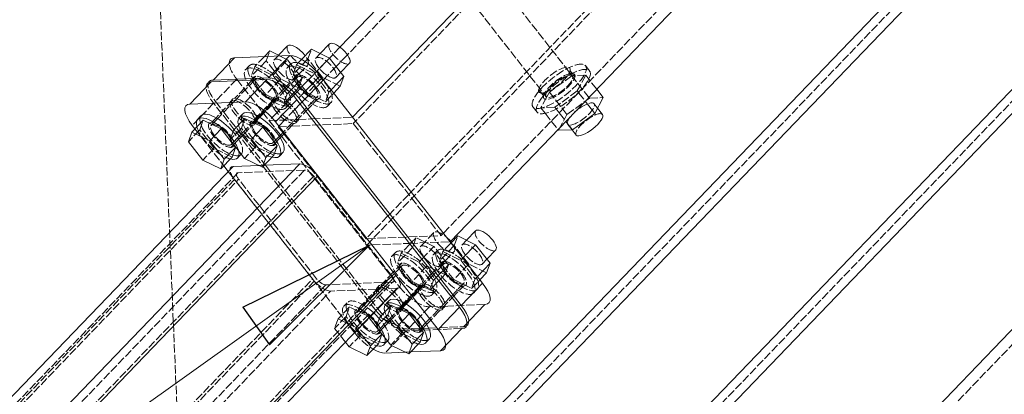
# Model space of a CAD drawing. Header units: millimetres. Extents: x -15129 to 9171, y -18789 to 5877.
# Tile 8 of 256: x -11301 to -10947, y -16489 to -16354. Entities that reach past the tile are written whole.
import ezdxf

# ---------------------------------------------------------------- set-up
doc = ezdxf.new("R2010")
doc.units = ezdxf.units.MM
doc.linetypes.add('ACAD_ISO02W100', pattern=[15, 12, -3])
for name, color, linetype in [('AS_Belki', 145, 'Continuous'), ('AS_Blachy', 30, 'Continuous'), ('AS_DIM_ON', 7, 'Continuous'), ('AS_Sciany betonowe', 252, 'Continuous'), ('AS_Sruby', 9, 'Continuous')]:
    doc.layers.add(name, color=color, linetype=linetype)

msp = doc.modelspace()

# ---------------------------------------------------------------- linework, layer by layer
at = {"layer": 'AS_Belki', "color": 84, "linetype": 'ACAD_ISO02W100', "lineweight": 13, "ltscale": 0.25}
for p, q in [((-11382.16, -16761.19), (-9433.08, -14733.53)), ((-9394.15, -14770.95), (-11343.23, -16798.61)), ((-10649.69, -15838.76), (-11181.23, -16391.73)), ((-11148.83, -16431.14), (-10618.14, -15879.06)), ((-11176.4, -16435.45), (-10644.86, -15882.48)), ((-10493.95, -16002.66), (-11029.35, -16559.64)), ((-11034.53, -16285.3), (-11160.45, -16416.29)), ((-11162.03, -16344.82), (-11183.37, -16367.02)), ((-11186.05, -16364.24), (-11189.82, -16368.17)), ((-11189.82, -16368.17), (-11193.42, -16371.91)), ((-11183.37, -16367.02), (-11187.43, -16371.24)), ((-11187.43, -16371.24), (-11190.54, -16374.48)), ((-11197.56, -16376.22), (-11194.9, -16373.46)), ((-11194.61, -16373.16), (-11194.9, -16373.46)), ((-11190.54, -16374.48), (-11192, -16376)), ((-11101.57, -16374.94), (-11103.32, -16372.7)), ((-11200.3, -16379.08), (-11201.45, -16380.26)), ((-11199.57, -16378.31), (-11200.3, -16379.08)), ((-11197.56, -16376.22), (-11199.57, -16378.31)), ((-11194.88, -16379), (-11196.9, -16381.09)), ((-11192.17, -16376.18), (-11194.88, -16379)), ((-11192, -16376), (-11192.17, -16376.18)), ((-11205.02, -16383.98), (-11203.84, -16382.75)), ((-11201.45, -16380.26), (-11203.84, -16382.75)), ((-11198.62, -16382.89), (-11200.31, -16384.65)), ((-11197.49, -16381.7), (-11198.62, -16382.89)), ((-11196.9, -16381.09), (-11197.49, -16381.7)), ((-11114.6, -16379.5), (-11112.85, -16381.74)), ((-11205.02, -16383.98), (-11207.51, -16386.58)), ((-11200.31, -16384.65), (-11202.28, -16386.69)), ((-11208.62, -16387.73), (-11211.46, -16390.68)), ((-11207.51, -16386.58), (-11208.62, -16387.73)), ((-11202.28, -16386.69), (-11205.8, -16390.35)), ((-11201.18, -16390.25), (-11196.09, -16390.04)), ((-11196.09, -16390.04), (-11181.48, -16389.43)), ((-11211.46, -16390.68), (-11205.71, -16390.44)), ((-11211.46, -16390.68), (-11207.42, -16395.83)), ((-11205.8, -16390.35), (-11208.21, -16392.85)), ((-11208.21, -16392.85), (-11204.41, -16392.7)), ((-11208.21, -16392.85), (-11206.57, -16394.94)), ((-11205.71, -16390.44), (-11202.09, -16390.29)), ((-11204.41, -16392.7), (-11203.49, -16392.66)), ((-11203.49, -16392.66), (-11181.23, -16391.73)), ((-11202.09, -16390.29), (-11201.32, -16390.26)), ((-11201.32, -16390.26), (-11201.18, -16390.25)), ((-11181.23, -16391.73), (-11149.68, -16432.03)), ((-11207.42, -16395.83), (-11207.03, -16396.34)), ((-11206.57, -16394.94), (-11206.17, -16395.45)), ((-11206.17, -16395.45), (-11176.66, -16433.15)), ((-11213.26, -16406.73), (-11215.13, -16406.81)), ((-11222.7, -16409.43), (-11361.02, -16553.33)), ((-11198.72, -16408.43), (-11337.04, -16552.33)), ((-11195.47, -16410.61), (-11331.47, -16552.1)), ((-11198.72, -16408.43), (-11222.7, -16409.43)), ((-11167.43, -16446.43), (-11195.47, -16410.61)), ((-11223.95, -16411.8), (-11359.95, -16553.28)), ((-11358.45, -16553.22), (-11222.45, -16411.74)), ((-11195.9, -16447.62), (-11223.95, -16411.8)), ((-11194.41, -16447.55), (-11222.45, -16411.74)), ((-11161.3, -16417.18), (-11168.77, -16424.94)), ((-11160.45, -16416.29), (-11161.3, -16417.18)), ((-11168.77, -16424.94), (-11176.45, -16432.93)), ((-11176.29, -16433.14), (-11149.68, -16432.03)), ((-11149.68, -16432.03), (-11148.83, -16431.14)), ((-11176.45, -16432.93), (-11176.66, -16433.15)), ((-11176.66, -16433.15), (-11176.29, -16433.14)), ((-11176.4, -16435.45), (-11174.54, -16435.37)), ((-11174.54, -16435.37), (-11161.04, -16434.81)), ((-11161.04, -16434.81), (-11146.43, -16434.2)), ((-11266.39, -16549.38), (-11167.43, -16446.43)), ((-11294.87, -16550.57), (-11195.9, -16447.62)), ((-11293.37, -16550.51), (-11194.41, -16447.55)), ((-11191.15, -16449.73), (-11287.8, -16550.27)), ((-11263.82, -16549.27), (-11167.17, -16448.73)), ((-11167.17, -16448.73), (-11191.15, -16449.73)), ((-11283.73, -16550.1), (-11189.4, -16451.97)), ((-11165.42, -16450.97), (-11189.4, -16451.97))]:
    msp.add_line(p, q, dxfattribs=at)
at = {"layer": 'AS_Belki', "color": 145, "linetype": 'Continuous', "lineweight": 13, "ltscale": 0.25}
for p, q in [((-11100.8, -16542.08), (-10346.5, -15757.37)), ((-11096.48, -16546.24), (-10346.5, -15766.03)), ((-11179.23, -16545.75), (-10447.1, -15784.1)), ((-11170.56, -16545.39), (-10442.78, -15788.26)), ((-10649.94, -15836.46), (-11181.48, -16389.43)), ((-11146.43, -16434.2), (-10614.89, -15881.23)), ((-10496.26, -15999.49), (-11032.51, -16557.36)), ((-11164.45, -16341.78), (-11186.05, -16364.24)), ((-11181.48, -16389.43), (-11179.73, -16391.67)), ((-11224.46, -16407.2), (-11365.09, -16553.5)), ((-11200.48, -16406.2), (-11341.11, -16552.5)), ((-11215.13, -16406.81), (-11224.46, -16407.2)), ((-11200.48, -16406.2), (-11213.26, -16406.73)), ((-11329.98, -16552.03), (-11193.97, -16410.55)), ((-11165.93, -16446.37), (-11193.97, -16410.55)), ((-11165.93, -16446.37), (-11264.89, -16549.32)), ((-11259.75, -16549.1), (-11165.42, -16450.97))]:
    msp.add_line(p, q, dxfattribs=at)
at = {"layer": 'AS_Belki', "color": 84, "linetype": 'ACAD_ISO02W100', "lineweight": 13, "ltscale": 0.25, "extrusion": (-0.584246, 0.746219, 0.319082)}
for centre in [(18842.34, 1929.12, -5729.8), (18842.34, 1930.02, -5732.49)]:
    msp.add_circle(centre, 7, dxfattribs=at)
at = {"layer": 'AS_Belki', "color": 84, "linetype": 'ACAD_ISO02W100', "lineweight": 13, "ltscale": 0.25, "extrusion": (0.639589, 0.665374, -0.384971)}
for centre, radius, start, end in [((-3283.68, -7548.48, -18096.7), 6, 290.2262, 20.2262), ((-3283.68, -7548.48, -18096.7), 3, 290.2262, 20.2262), ((-3328.72, -7550.94, -18102.6), 6, 200.2262, 290.2262), ((-3328.72, -7550.94, -18102.6), 3, 200.2262, 290.2262)]:
    msp.add_arc(centre, radius, start, end, dxfattribs=at)
at = {"layer": 'AS_Belki', "color": 145, "linetype": 'Continuous', "lineweight": 13, "ltscale": 0.25, "extrusion": (-0.639589, -0.665374, 0.384971)}
for centre, start, end in [((3300.28, -7541.81, 18080.7), 69.7738, 159.7738), ((3345.32, -7544.27, 18086.59), 339.7738, 69.7738)]:
    msp.add_arc(centre, 6, start, end, dxfattribs=at)
at = {"layer": 'AS_Belki', "color": 84, "linetype": 'ACAD_ISO02W100', "lineweight": 13, "ltscale": 0.25, "extrusion": (-0.639589, -0.665374, 0.384971)}
for centre, start, end in [((3300.28, -7541.81, 18080.7), 69.7738, 159.7738), ((3345.32, -7544.27, 18086.59), 339.7738, 69.7738)]:
    msp.add_arc(centre, 3, start, end, dxfattribs=at)
at = {"layer": 'AS_Blachy', "color": 145, "linetype": 'Continuous', "lineweight": 13, "ltscale": 0.25}
for p, q in [((-11223.99, -16368.08), (-11231.66, -16376.07)), ((-11204.01, -16367.25), (-11223.99, -16368.08)), ((-11211.68, -16375.24), (-11204.01, -16367.25)), ((-11212.32, -16375.9), (-11232.3, -16376.73)), ((-11211.68, -16375.24), (-11231.66, -16376.07)), ((-11220, -16383.89), (-11212.32, -16375.9)), ((-11193.17, -16374.5), (-11200.84, -16382.49)), ((-11134.74, -16449.13), (-11193.17, -16374.5)), ((-11232.3, -16376.73), (-11239.98, -16384.72)), ((-11149.83, -16447.64), (-11200.84, -16382.49)), ((-11225.72, -16384.12), (-11239.98, -16384.72)), ((-11220, -16383.89), (-11225.72, -16384.12)), ((-11201.48, -16383.15), (-11209.16, -16391.14)), ((-11143.06, -16457.78), (-11201.48, -16383.15)), ((-11239.13, -16392.39), (-11238.17, -16393.61)), ((-11150.73, -16465.76), (-11209.16, -16391.14)), ((-11227.79, -16406.87), (-11226.16, -16408.96)), ((-11142.42, -16457.11), (-11149.83, -16447.64)), ((-11134.74, -16449.13), (-11142.42, -16457.11)), ((-11141.57, -16464.78), (-11133.9, -16456.8)), ((-11143.06, -16457.78), (-11150.73, -16465.76)), ((-11149.89, -16473.43), (-11142.21, -16465.45)), ((-11141.7, -16464.79), (-11141.57, -16464.78)), ((-11169.87, -16474.27), (-11162.56, -16473.96)), ((-11160.68, -16473.88), (-11149.89, -16473.43))]:
    msp.add_line(p, q, dxfattribs=at)
at = {"layer": 'AS_Blachy', "color": 84, "linetype": 'ACAD_ISO02W100', "lineweight": 13, "ltscale": 0.25}
for p, q in [((-11223.14, -16375.75), (-11230.82, -16383.74)), ((-11223.14, -16375.75), (-11164.72, -16450.38)), ((-11216.23, -16374.7), (-11217.6, -16376.12)), ((-11201.25, -16374.07), (-11205.96, -16378.98)), ((-11217.6, -16376.12), (-11223.91, -16382.68)), ((-11205.96, -16378.98), (-11208.92, -16382.05)), ((-11209.56, -16382.72), (-11217.24, -16390.7)), ((-11231.46, -16384.4), (-11239.13, -16392.39)), ((-11173.03, -16459.03), (-11231.46, -16384.4)), ((-11230.82, -16383.74), (-11228.17, -16387.12)), ((-11224.55, -16383.35), (-11230.58, -16389.62)), ((-11214.81, -16389.47), (-11209.22, -16383.65)), ((-11198.28, -16387.24), (-11194.23, -16383.03)), ((-11230.58, -16389.62), (-11232.22, -16391.33)), ((-11228.17, -16387.12), (-11227.78, -16387.62)), ((-11227.78, -16387.62), (-11221.56, -16395.57)), ((-11216.34, -16391.05), (-11214.81, -16389.47)), ((-11201.91, -16391.01), (-11198.28, -16387.24)), ((-11238.17, -16393.61), (-11227.79, -16406.87)), ((-11220.76, -16395.66), (-11217.54, -16392.3)), ((-11216.9, -16391.64), (-11216.81, -16391.54)), ((-11216.81, -16391.54), (-11216.34, -16391.05)), ((-11207.48, -16396.8), (-11202.55, -16391.68)), ((-11222.46, -16397.43), (-11220.76, -16395.66)), ((-11221.56, -16395.57), (-11221.16, -16396.07)), ((-11221.16, -16396.07), (-11213.02, -16406.47)), ((-11209.32, -16398.72), (-11207.48, -16396.8)), ((-11225.21, -16400.29), (-11224.3, -16399.34)), ((-11224.24, -16399.28), (-11224.3, -16399.34)), ((-11224.24, -16399.28), (-11222.46, -16397.43)), ((-11210.22, -16399.66), (-11209.32, -16398.72)), ((-11213.02, -16406.47), (-11212.83, -16406.71)), ((-11212.83, -16406.71), (-11175.59, -16454.28)), ((-11226.16, -16408.96), (-11182.52, -16464.7)), ((-11163.65, -16441.86), (-11166.85, -16445.19)), ((-11148.66, -16441.23), (-11152.71, -16445.44)), ((-11166.85, -16445.19), (-11170.39, -16448.86)), ((-11152.71, -16445.44), (-11156.34, -16449.21)), ((-11170.39, -16448.86), (-11171.33, -16449.84)), ((-11156.98, -16449.88), (-11163.01, -16456.15)), ((-11145.7, -16454.4), (-11141.65, -16450.19)), ((-11171.97, -16450.51), (-11178, -16456.78)), ((-11172.39, -16458.36), (-11164.72, -16450.38)), ((-11162.23, -16456.63), (-11156.64, -16450.81)), ((-11178, -16456.78), (-11179.64, -16458.49)), ((-11175.59, -16454.28), (-11175.2, -16454.78)), ((-11175.2, -16454.78), (-11172.45, -16458.28)), ((-11163.01, -16456.15), (-11164.65, -16457.86)), ((-11163.75, -16458.21), (-11162.23, -16456.63)), ((-11149.33, -16458.17), (-11145.7, -16454.4)), ((-11133.9, -16456.8), (-11147.28, -16457.36)), ((-11180.71, -16467.01), (-11173.03, -16459.03)), ((-11172.45, -16458.28), (-11172.39, -16458.36)), ((-11168.18, -16462.82), (-11164.95, -16459.46)), ((-11164.31, -16458.8), (-11164.23, -16458.7)), ((-11164.23, -16458.7), (-11163.75, -16458.21)), ((-11153.88, -16457.63), (-11161.55, -16465.62)), ((-11154.9, -16463.96), (-11149.97, -16458.84)), ((-11147.28, -16457.36), (-11153.88, -16457.63)), ((-11169.88, -16464.59), (-11168.18, -16462.82)), ((-11156.73, -16465.88), (-11154.9, -16463.96)), ((-11182.52, -16464.7), (-11180.77, -16466.93)), ((-11180.77, -16466.93), (-11180.71, -16467.01)), ((-11172.63, -16467.45), (-11171.72, -16466.5)), ((-11171.72, -16466.5), (-11171.66, -16466.44)), ((-11171.66, -16466.44), (-11169.88, -16464.59)), ((-11162.19, -16466.28), (-11169.87, -16474.27)), ((-11142.21, -16465.45), (-11162.19, -16466.28)), ((-11161.55, -16465.62), (-11159.93, -16465.55)), ((-11159.93, -16465.55), (-11157.19, -16465.43)), ((-11157.64, -16466.82), (-11156.73, -16465.88)), ((-11157.19, -16465.43), (-11157.08, -16465.43)), ((-11157.08, -16465.43), (-11156.56, -16465.41)), ((-11156.56, -16465.41), (-11156.27, -16465.39)), ((-11156.27, -16465.39), (-11154.17, -16465.31)), ((-11154.17, -16465.31), (-11141.7, -16464.79)), ((-11162.56, -16473.96), (-11160.68, -16473.88))]:
    msp.add_line(p, q, dxfattribs=at)
at = {"layer": 'AS_Blachy', "color": 84, "linetype": 'ACAD_ISO02W100', "lineweight": 13, "ltscale": 0.25, "extrusion": (-0.639589, -0.665374, 0.384971)}
for centre in [(3267.09, -7537.27, 18069.82), (3277.46, -7533.1, 18059.81), (3267.09, -7541.89, 18080.89), (3267.09, -7541.53, 18080.04), (3277.46, -7537.72, 18070.89), (3277.46, -7537.36, 18070.04), (3267.09, -7546.15, 18091.11), (3277.46, -7541.98, 18081.11), (3351.54, -7541.88, 18080.87), (3361.91, -7537.71, 18070.87), (3351.54, -7546.5, 18091.94), (3351.54, -7546.15, 18091.09), (3361.91, -7542.33, 18081.94), (3361.91, -7541.97, 18081.09), (3361.91, -7546.59, 18092.16), (3351.54, -7550.77, 18102.17)]:
    msp.add_circle(centre, 6, dxfattribs=at)
for centre, start, end in [((3260.67, -7537.71, 18070.87), 159.7738, 249.7738), ((3260.67, -7542.33, 18081.94), 159.7738, 249.7738), ((3260.67, -7541.97, 18081.09), 172.0821, 249.7738), ((3354.5, -7542.83, 18083.15), 249.7738, 339.7738), ((3354.5, -7547.45, 18094.23), 249.7738, 339.7738), ((3354.5, -7547.1, 18093.37), 249.7738, 339.7738), ((3354.5, -7551.72, 18104.45), 249.7738, 304.5727)]:
    msp.add_arc(centre, 10, start, end, dxfattribs=at)
at = {"layer": 'AS_Blachy', "color": 145, "linetype": 'Continuous', "lineweight": 13, "ltscale": 0.25, "extrusion": (-0.639589, -0.665374, 0.384971)}
for centre, start, end in [((3274.5, -7532.15, 18057.53), 69.7738, 159.7738), ((3274.5, -7536.77, 18068.61), 69.7738, 159.7738), ((3274.5, -7536.41, 18067.75), 69.7738, 159.7738), ((3260.67, -7541.97, 18081.09), 159.7738, 172.0821), ((3260.67, -7546.59, 18092.16), 159.7738, 249.7738), ((3274.5, -7541.03, 18078.83), 69.7738, 159.7738), ((3368.33, -7537.27, 18069.82), 339.7738, 69.7738), ((3368.33, -7541.89, 18080.89), 339.7738, 69.7738), ((3368.33, -7546.15, 18091.11), 339.7738, 69.7738), ((3354.5, -7551.72, 18104.45), 304.5727, 339.7738)]:
    msp.add_arc(centre, 10, start, end, dxfattribs=at)
at = {"layer": 'AS_Blachy', "color": 145, "linetype": 'Continuous', "lineweight": 13, "ltscale": 0.25, "extrusion": (0.639589, 0.665374, -0.384971)}
msp.add_arc((-3368.33, -7541.54, -18080.04), 10, 110.2262, 200.2262, dxfattribs=at)
at = {"layer": 'AS_DIM_ON', "color": 7, "lineweight": 13}
msp.add_line((-11175.47, -16435.41), (-11978.74, -17009.4), dxfattribs=at)
at = {"layer": 'AS_DIM_ON', "color": 0, "linetype": 'ByBlock', "lineweight": -2}
for p, q in [((-11220.99, -16457.7, 39014.41), (-11175.47, -16435.41, 39014.41)), ((-11175.47, -16435.41, 39014.41), (-11211.31, -16471.26, 39014.41)), ((-11220.99, -16457.7, 39014.41), (-11211.31, -16471.26, 39014.41))]:
    msp.add_line(p, q, dxfattribs=at)
at = {"layer": 'AS_Sciany betonowe', "color": 145, "linetype": 'ACAD_ISO02W100', "lineweight": 13, "ltscale": 0.25}
msp.add_line((-11238.12, -16650.19), (-11445.46, -11678.85), dxfattribs=at)
at = {"layer": 'AS_Sruby', "color": 84, "linetype": 'ACAD_ISO02W100', "lineweight": 13, "ltscale": 0.25}
for p, q in [((-11103.63, -16373.18), (-11134.34, -16333.95)), ((-11143.15, -16342.16), (-11113.05, -16380.61)), ((-11197.53, -16368.47), (-11196.28, -16365)), ((-11213.2, -16367.63), (-11216, -16370.55)), ((-11212.52, -16369.1), (-11211.27, -16365.62)), ((-11209.91, -16374.07), (-11204.83, -16368.78)), ((-11208.37, -16367.43), (-11209.73, -16368.85)), ((-11208.12, -16367.17), (-11208.37, -16367.43)), ((-11204.83, -16368.78), (-11207.64, -16367.4)), ((-11203.64, -16370.3), (-11204.83, -16368.78)), ((-11197.53, -16368.47), (-11202.9, -16374.06)), ((-11199.96, -16368.82), (-11201.01, -16369.92)), ((-11192.34, -16375.1), (-11197.53, -16368.47)), ((-11193.13, -16366.54), (-11194.74, -16368.22)), ((-11218.76, -16371.03), (-11220.04, -16372.36)), ((-11212.52, -16369.1), (-11217.89, -16374.69)), ((-11216.64, -16371.21), (-11217.89, -16374.69)), ((-11216, -16370.55), (-11216.64, -16371.21)), ((-11216.64, -16371.21), (-11210.2, -16374.37)), ((-11207.32, -16375.73), (-11212.52, -16369.1)), ((-11203.77, -16370.4), (-11205.05, -16371.73)), ((-11202.2, -16372.13), (-11203.64, -16370.3)), ((-11201.65, -16370.59), (-11202.9, -16374.06)), ((-11199.99, -16374.96), (-11202.2, -16372.13)), ((-11201.01, -16369.92), (-11201.65, -16370.59)), ((-11201.65, -16370.59), (-11195.21, -16373.74)), ((-11200.78, -16373.95), (-11198.1, -16371.17)), ((-11198.1, -16371.17), (-11197.56, -16370.6)), ((-11096.36, -16372.73), (-11097.82, -16370.87)), ((-11217.89, -16374.69), (-11217.14, -16375.64)), ((-11217.14, -16375.64), (-11217.06, -16375.75)), ((-11217.06, -16375.75), (-11216.79, -16376.09)), ((-11216.38, -16375.77), (-11216.69, -16376.08)), ((-11207.32, -16375.73), (-11212.7, -16381.32)), ((-11210.2, -16374.37), (-11209.91, -16374.07)), ((-11210.2, -16374.37), (-11207.55, -16377.76)), ((-11200.88, -16378.88), (-11207.32, -16375.73)), ((-11201.39, -16375.14), (-11205.5, -16379.41)), ((-11202.9, -16374.06), (-11202.15, -16375.02)), ((-11202.42, -16375.66), (-11202.3, -16375.54)), ((-11202.3, -16375.54), (-11202, -16375.22)), ((-11202.15, -16375.02), (-11202.07, -16375.12)), ((-11202.07, -16375.12), (-11201.76, -16375.52)), ((-11202, -16375.22), (-11200.78, -16373.95)), ((-11201.76, -16375.52), (-11197.71, -16380.69)), ((-11199.64, -16375.41), (-11200.85, -16376.68)), ((-11200.33, -16377.34), (-11199.64, -16375.41)), ((-11199.64, -16375.41), (-11199.99, -16374.96)), ((-11192.34, -16375.1), (-11197.71, -16380.69)), ((-11195.21, -16373.74), (-11194.92, -16373.44)), ((-11195.21, -16373.74), (-11190.02, -16380.37)), ((-11194.92, -16373.44), (-11194.63, -16373.14)), ((-11185.9, -16378.26), (-11192.34, -16375.1)), ((-11187.43, -16375.04), (-11185.79, -16373.33)), ((-11102.7, -16374.54), (-11110.75, -16380.41)), ((-11102.52, -16374.6), (-11103.63, -16373.18)), ((-11102.57, -16374.53), (-11102.7, -16374.54)), ((-11096.39, -16382.6), (-11102.7, -16374.54)), ((-11101.97, -16374.51), (-11102.57, -16374.53)), ((-11101.91, -16374.5), (-11101.97, -16374.51)), ((-11097.7, -16374.33), (-11101.91, -16374.5)), ((-11097.7, -16374.33), (-11100.75, -16380)), ((-11096.6, -16375.73), (-11097.7, -16374.33)), ((-11096.14, -16376.33), (-11096.6, -16375.73)), ((-11216.69, -16376.08), (-11223.27, -16382.93)), ((-11216.79, -16376.09), (-11216.75, -16376.15)), ((-11216.75, -16376.15), (-11212.7, -16381.32)), ((-11205.5, -16379.41), (-11215.04, -16389.33)), ((-11207.55, -16377.76), (-11206.31, -16379.34)), ((-11206.31, -16379.34), (-11205.91, -16379.84)), ((-11202.79, -16378.69), (-11204.44, -16380.4)), ((-11201.43, -16377.28), (-11202.79, -16378.69)), ((-11201.81, -16379.85), (-11200.88, -16378.88)), ((-11200.85, -16376.68), (-11201.43, -16377.28)), ((-11200.88, -16378.88), (-11200.78, -16378.59)), ((-11200.78, -16378.59), (-11200.33, -16377.34)), ((-11093.74, -16379.39), (-11096.14, -16376.33)), ((-11223.27, -16382.93), (-11230.02, -16389.96)), ((-11212.7, -16381.32), (-11209.65, -16382.81)), ((-11210.62, -16384.19), (-11209.07, -16382.58)), ((-11209.65, -16382.81), (-11209.64, -16382.82)), ((-11209.64, -16382.82), (-11209.41, -16382.93)), ((-11209.41, -16382.93), (-11209.05, -16383.1)), ((-11207.82, -16396.25), (-11194.09, -16381.96)), ((-11205.91, -16379.84), (-11205.01, -16381)), ((-11205.01, -16381), (-11205.82, -16383.26)), ((-11205.42, -16383.61), (-11203.98, -16382.11)), ((-11204.58, -16380.55), (-11205.01, -16381)), ((-11204.44, -16380.4), (-11204.58, -16380.55)), ((-11203.98, -16382.11), (-11203.33, -16381.43)), ((-11203.33, -16381.43), (-11201.81, -16379.85)), ((-11197.71, -16380.69), (-11191.27, -16383.85)), ((-11190.02, -16380.37), (-11191.27, -16383.85)), ((-11191.27, -16383.85), (-11188.99, -16381.48)), ((-11189.59, -16379.92), (-11190.02, -16380.37)), ((-11189.22, -16379.54), (-11189.59, -16379.92)), ((-11188.99, -16381.48), (-11188.28, -16380.74)), ((-11111.68, -16382.14), (-11113.8, -16386.08)), ((-11113.05, -16380.61), (-11111.9, -16382.08)), ((-11110.75, -16380.41), (-11111.68, -16382.14)), ((-11104.44, -16388.47), (-11110.75, -16380.41)), ((-11100.75, -16380), (-11108.79, -16385.87)), ((-11104.44, -16388.47), (-11096.39, -16382.6)), ((-11100.75, -16380), (-11100.34, -16380.52)), ((-11100.34, -16380.52), (-11100.26, -16380.62)), ((-11100.26, -16380.62), (-11097.86, -16383.68)), ((-11096.39, -16382.6), (-11091.39, -16382.39)), ((-11215.37, -16389.13), (-11210.62, -16384.19)), ((-11209.05, -16383.1), (-11206.26, -16384.47)), ((-11205.82, -16383.26), (-11206.26, -16384.47)), ((-11206.26, -16384.47), (-11205.42, -16383.61)), ((-11205.42, -16385.99), (-11204.21, -16384.73)), ((-11204.21, -16384.73), (-11204.14, -16384.66)), ((-11190.43, -16385.36), (-11189.15, -16384.03)), ((-11116.59, -16385.81), (-11115.13, -16387.68)), ((-11108.79, -16385.87), (-11113.8, -16386.08)), ((-11113.8, -16386.08), (-11112.28, -16388.01)), ((-11108.79, -16385.87), (-11108.34, -16386.45)), ((-11108.34, -16386.45), (-11107.23, -16387.87)), ((-11093.44, -16386.2), (-11094.75, -16384.53)), ((-11230.02, -16389.96), (-11231.58, -16391.58)), ((-11221.45, -16393.36), (-11220.2, -16389.88)), ((-11216.98, -16390.8), (-11216.02, -16389.81)), ((-11215.04, -16389.33), (-11216.59, -16390.95)), ((-11216.02, -16389.81), (-11215.37, -16389.13)), ((-11112.28, -16388.01), (-11110.08, -16390.83)), ((-11107.49, -16394.14), (-11104.44, -16388.47)), ((-11107.23, -16387.87), (-11104.83, -16390.93)), ((-11236.44, -16393.98), (-11235.19, -16390.51)), ((-11232.04, -16392.05), (-11232.37, -16392.4)), ((-11231.58, -16391.58), (-11232.04, -16392.05)), ((-11221.45, -16393.36), (-11225.54, -16397.62)), ((-11216.26, -16399.99), (-11221.45, -16393.36)), ((-11221.13, -16395.12), (-11217.41, -16391.25)), ((-11217.41, -16391.25), (-11216.98, -16390.8)), ((-11217.05, -16391.43), (-11217.38, -16391.78)), ((-11216.59, -16390.95), (-11217.05, -16391.43)), ((-11110.08, -16390.83), (-11107.68, -16393.89)), ((-11104.13, -16392), (-11102.62, -16393.94)), ((-11236.44, -16393.98), (-11240.53, -16398.24)), ((-11231.24, -16400.61), (-11236.44, -16393.98)), ((-11224.33, -16398.46), (-11222.81, -16396.87)), ((-11222.81, -16396.87), (-11221.13, -16395.12)), ((-11209.35, -16397.83), (-11207.82, -16396.25)), ((-11231.24, -16400.61), (-11235.34, -16404.87)), ((-11224.81, -16403.77), (-11231.24, -16400.61)), ((-11225.06, -16399.22), (-11224.7, -16398.84)), ((-11224.7, -16398.84), (-11224.64, -16398.77)), ((-11224.64, -16398.77), (-11224.33, -16398.46)), ((-11216.26, -16399.99), (-11220.35, -16404.25)), ((-11209.82, -16403.14), (-11216.26, -16399.99)), ((-11210.07, -16398.59), (-11209.71, -16398.21)), ((-11209.35, -16397.83), (-11209.71, -16398.21)), ((-11221.53, -16402.75), (-11221.41, -16402.62)), ((-11152.29, -16430.95), (-11155.53, -16434.33)), ((-11144.95, -16435.63), (-11143.7, -16432.16)), ((-11160.86, -16435.04), (-11163.42, -16437.71)), ((-11160.62, -16434.79), (-11160.86, -16435.04)), ((-11158.68, -16432.78), (-11160.62, -16434.79)), ((-11159.93, -16436.26), (-11158.68, -16432.78)), ((-11152.24, -16435.94), (-11158.68, -16432.78)), ((-11155.79, -16434.59), (-11157.15, -16436.01)), ((-11156.6, -16440.47), (-11152.24, -16435.94)), ((-11155.53, -16434.33), (-11155.79, -16434.59)), ((-11149.62, -16439.29), (-11152.24, -16435.94)), ((-11144.95, -16435.63), (-11150.32, -16441.22)), ((-11146.08, -16434.64), (-11148.43, -16437.08)), ((-11139.75, -16442.26), (-11144.95, -16435.63)), ((-11140.55, -16433.7), (-11142.16, -16435.38)), ((-11166.18, -16438.19), (-11167.45, -16439.52)), ((-11159.93, -16436.26), (-11165.31, -16441.85)), ((-11164.06, -16438.37), (-11165.31, -16441.85)), ((-11163.42, -16437.71), (-11164.06, -16438.37)), ((-11164.06, -16438.37), (-11157.62, -16441.53)), ((-11154.74, -16442.89), (-11159.93, -16436.26)), ((-11151.19, -16437.56), (-11152.47, -16438.89)), ((-11149.07, -16437.75), (-11150.32, -16441.22)), ((-11147.41, -16442.12), (-11149.62, -16439.29)), ((-11148.43, -16437.08), (-11149.07, -16437.75)), ((-11149.07, -16437.75), (-11142.63, -16440.9)), ((-11148.2, -16441.11), (-11145.52, -16438.33)), ((-11145.52, -16438.33), (-11144.98, -16437.76)), ((-11163.8, -16442.93), (-11166.46, -16445.69)), ((-11165.31, -16441.85), (-11164.56, -16442.8)), ((-11164.56, -16442.8), (-11164.47, -16442.91)), ((-11164.47, -16442.91), (-11160.11, -16448.48)), ((-11154.74, -16442.89), (-11160.11, -16448.48)), ((-11157.62, -16441.53), (-11157.33, -16441.23)), ((-11157.62, -16441.53), (-11153.73, -16446.5)), ((-11157.33, -16441.23), (-11156.6, -16440.47)), ((-11148.3, -16446.04), (-11154.74, -16442.89)), ((-11148.81, -16442.3), (-11152.32, -16445.95)), ((-11150.32, -16441.22), (-11149.57, -16442.18)), ((-11149.84, -16442.82), (-11149.72, -16442.7)), ((-11149.72, -16442.7), (-11149.41, -16442.38)), ((-11149.57, -16442.18), (-11149.49, -16442.28)), ((-11149.49, -16442.28), (-11149.18, -16442.68)), ((-11149.41, -16442.38), (-11148.2, -16441.11)), ((-11149.18, -16442.68), (-11145.13, -16447.85)), ((-11147.05, -16442.57), (-11148.27, -16443.84)), ((-11147.75, -16444.5), (-11147.05, -16442.57)), ((-11147.05, -16442.57), (-11147.41, -16442.12)), ((-11139.75, -16442.26), (-11145.13, -16447.85)), ((-11142.63, -16440.9), (-11142.34, -16440.6)), ((-11142.63, -16440.9), (-11137.44, -16447.53)), ((-11142.34, -16440.6), (-11141.83, -16440.07)), ((-11133.32, -16445.42), (-11139.75, -16442.26)), ((-11134.85, -16442.2), (-11133.21, -16440.49)), ((-11166.46, -16445.69), (-11169.47, -16448.83)), ((-11152.32, -16445.95), (-11155.7, -16449.46)), ((-11153.73, -16446.5), (-11153.33, -16447)), ((-11150.2, -16445.85), (-11151.41, -16447.1)), ((-11148.85, -16444.44), (-11150.2, -16445.85)), ((-11149.23, -16447.01), (-11148.3, -16446.04)), ((-11148.27, -16443.84), (-11148.85, -16444.44)), ((-11148.3, -16446.04), (-11148.2, -16445.75)), ((-11148.2, -16445.75), (-11147.75, -16444.5)), ((-11136.64, -16446.7), (-11137.01, -16447.08)), ((-11170.69, -16450.09), (-11177.44, -16457.12)), ((-11169.47, -16448.83), (-11170.69, -16450.09)), ((-11155.7, -16449.46), (-11162.45, -16456.49)), ((-11160.11, -16448.48), (-11157.07, -16449.97)), ((-11158.04, -16451.35), (-11156.49, -16449.74)), ((-11157.07, -16449.97), (-11157.05, -16449.98)), ((-11157.05, -16449.98), (-11156.83, -16450.09)), ((-11156.83, -16450.09), (-11156.47, -16450.26)), ((-11152.43, -16448.16), (-11153.68, -16451.63)), ((-11153.33, -16447), (-11152.43, -16448.16)), ((-11152.84, -16450.77), (-11151.4, -16449.27)), ((-11152, -16447.71), (-11152.43, -16448.16)), ((-11151.41, -16447.1), (-11152, -16447.71)), ((-11151.4, -16449.27), (-11150.47, -16448.3)), ((-11150.47, -16448.3), (-11149.23, -16447.01)), ((-11146.1, -16453.89), (-11141.5, -16449.12)), ((-11145.13, -16447.85), (-11138.69, -16451.01)), ((-11137.44, -16447.53), (-11138.69, -16451.01)), ((-11138.69, -16451.01), (-11136.41, -16448.64)), ((-11137.01, -16447.08), (-11137.44, -16447.53)), ((-11136.41, -16448.64), (-11135.7, -16447.9)), ((-11162.79, -16456.29), (-11158.04, -16451.35)), ((-11156.47, -16450.26), (-11153.68, -16451.63)), ((-11153.68, -16451.63), (-11152.84, -16450.77)), ((-11152.84, -16453.15), (-11151.63, -16451.89)), ((-11151.63, -16451.89), (-11151.56, -16451.82)), ((-11137.85, -16452.52), (-11136.57, -16451.19)), ((-11183.44, -16456.15), (-11184.72, -16457.48)), ((-11177.44, -16457.12), (-11179, -16458.74)), ((-11168.87, -16460.52), (-11167.62, -16457.04)), ((-11164.4, -16457.96), (-11163.44, -16456.97)), ((-11162.45, -16456.49), (-11164.01, -16458.11)), ((-11163.44, -16456.97), (-11162.79, -16456.29)), ((-11155.24, -16463.41), (-11148.45, -16456.34)), ((-11148.45, -16456.34), (-11146.1, -16453.89)), ((-11182.61, -16457.67), (-11186.7, -16461.93)), ((-11183.85, -16461.14), (-11182.61, -16457.67)), ((-11176.17, -16460.82), (-11182.61, -16457.67)), ((-11180.26, -16465.08), (-11176.17, -16460.82)), ((-11179.45, -16459.21), (-11179.79, -16459.56)), ((-11179, -16458.74), (-11179.45, -16459.21)), ((-11175.59, -16461.55), (-11176.17, -16460.82)), ((-11168.87, -16460.52), (-11172.96, -16464.78)), ((-11163.68, -16467.15), (-11168.87, -16460.52)), ((-11168.55, -16462.28), (-11164.83, -16458.41)), ((-11164.83, -16458.41), (-11164.4, -16457.96)), ((-11164.47, -16458.59), (-11164.8, -16458.94)), ((-11164.01, -16458.11), (-11164.47, -16458.59)), ((-11183.85, -16461.14), (-11187.95, -16465.4)), ((-11186.7, -16461.93), (-11187.95, -16465.4)), ((-11186.7, -16461.93), (-11182.05, -16464.2)), ((-11178.66, -16467.77), (-11183.85, -16461.14)), ((-11182.05, -16464.2), (-11180.26, -16465.08)), ((-11171.75, -16465.62), (-11170.23, -16464.03)), ((-11170.23, -16464.03), (-11168.55, -16462.28)), ((-11156.76, -16464.99), (-11155.24, -16463.41)), ((-11187.95, -16465.4), (-11185.82, -16468.12)), ((-11178.66, -16467.77), (-11182.76, -16472.03)), ((-11180.26, -16465.08), (-11179.69, -16465.81)), ((-11172.22, -16470.93), (-11178.66, -16467.77)), ((-11172.48, -16466.37), (-11172.12, -16466)), ((-11172.12, -16466), (-11172.05, -16465.93)), ((-11172.05, -16465.93), (-11171.75, -16465.62)), ((-11163.68, -16467.15), (-11167.77, -16471.41)), ((-11157.24, -16470.3), (-11163.68, -16467.15)), ((-11157.49, -16465.75), (-11157.13, -16465.37)), ((-11157.13, -16465.37), (-11156.76, -16464.99)), ((-11185.82, -16468.12), (-11184.06, -16470.36)), ((-11168.94, -16469.91), (-11168.83, -16469.78))]:
    msp.add_line(p, q, dxfattribs=at)
at = {"layer": 'AS_Sruby', "color": 145, "linetype": 'Continuous', "lineweight": 13, "ltscale": 0.25}
for p, q in [((-11204.87, -16363.79), (-11208.12, -16367.17)), ((-11196.28, -16365), (-11199.96, -16368.82)), ((-11189.84, -16368.15), (-11196.28, -16365)), ((-11189.88, -16363.16), (-11193.13, -16366.54)), ((-11211.27, -16365.62), (-11213.2, -16367.63)), ((-11207.64, -16367.4), (-11211.27, -16365.62)), ((-11194.63, -16373.14), (-11189.84, -16368.15)), ((-11184.65, -16374.78), (-11189.84, -16368.15)), ((-11185.79, -16373.33), (-11182.57, -16369.98)), ((-11184.65, -16374.78), (-11189.22, -16379.54)), ((-11185.9, -16378.26), (-11184.65, -16374.78)), ((-11188.28, -16380.74), (-11185.9, -16378.26)), ((-11091.39, -16382.39), (-11093.74, -16379.39)), ((-11094.44, -16388.06), (-11091.39, -16382.39)), ((-11097.86, -16383.68), (-11094.44, -16388.06)), ((-11091.71, -16388.41), (-11093.44, -16386.2)), ((-11236.03, -16388.99), (-11237.31, -16390.32)), ((-11220.2, -16389.88), (-11224.29, -16394.14)), ((-11221.04, -16388.37), (-11222.32, -16389.7)), ((-11213.76, -16393.04), (-11220.2, -16389.88)), ((-11102.48, -16393.93), (-11094.44, -16388.06)), ((-11235.19, -16390.51), (-11239.28, -16394.77)), ((-11228.75, -16393.66), (-11235.19, -16390.51)), ((-11217.85, -16397.3), (-11213.76, -16393.04)), ((-11208.57, -16399.67), (-11213.76, -16393.04)), ((-11104.83, -16390.93), (-11102.48, -16393.93)), ((-11239.28, -16394.77), (-11240.53, -16398.24)), ((-11239.28, -16394.77), (-11232.84, -16397.92)), ((-11232.84, -16397.92), (-11228.75, -16393.66)), ((-11223.56, -16400.29), (-11228.75, -16393.66)), ((-11224.29, -16394.14), (-11225.54, -16397.62)), ((-11224.29, -16394.14), (-11217.85, -16397.3)), ((-11107.68, -16393.89), (-11107.49, -16394.14)), ((-11107.49, -16394.14), (-11102.48, -16393.93)), ((-11102.62, -16393.94), (-11101.09, -16395.88)), ((-11240.53, -16398.24), (-11235.34, -16404.87)), ((-11232.84, -16397.92), (-11227.65, -16404.55)), ((-11223.56, -16400.29), (-11227.65, -16404.55)), ((-11225.54, -16397.62), (-11220.35, -16404.25)), ((-11224.81, -16403.77), (-11223.56, -16400.29)), ((-11217.85, -16397.3), (-11212.66, -16403.93)), ((-11208.57, -16399.67), (-11212.66, -16403.93)), ((-11209.82, -16403.14), (-11208.57, -16399.67)), ((-11228.9, -16408.03), (-11224.81, -16403.77)), ((-11222.69, -16403.95), (-11221.53, -16402.75)), ((-11220.35, -16404.25), (-11213.91, -16407.4)), ((-11213.91, -16407.4), (-11209.82, -16403.14)), ((-11212.66, -16403.93), (-11213.91, -16407.4)), ((-11207.7, -16403.33), (-11206.42, -16402)), ((-11235.34, -16404.87), (-11228.9, -16408.03)), ((-11227.65, -16404.55), (-11228.9, -16408.03)), ((-11143.7, -16432.16), (-11146.08, -16434.64)), ((-11137.26, -16435.31), (-11143.7, -16432.16)), ((-11137.3, -16430.32), (-11140.55, -16433.7)), ((-11141.83, -16440.07), (-11137.26, -16435.31)), ((-11132.07, -16441.94), (-11137.26, -16435.31)), ((-11133.21, -16440.49), (-11129.99, -16437.14)), ((-11132.07, -16441.94), (-11136.64, -16446.7)), ((-11133.32, -16445.42), (-11132.07, -16441.94)), ((-11135.7, -16447.9), (-11133.32, -16445.42)), ((-11167.62, -16457.04), (-11171.71, -16461.3)), ((-11168.46, -16455.53), (-11169.74, -16456.86)), ((-11161.18, -16460.2), (-11167.62, -16457.04)), ((-11165.27, -16464.46), (-11161.18, -16460.2)), ((-11155.99, -16466.83), (-11161.18, -16460.2)), ((-11170.97, -16467.45), (-11175.59, -16461.55)), ((-11171.71, -16461.3), (-11172.96, -16464.78)), ((-11171.71, -16461.3), (-11165.27, -16464.46)), ((-11179.69, -16465.81), (-11175.07, -16471.71)), ((-11170.97, -16467.45), (-11175.07, -16471.71)), ((-11172.96, -16464.78), (-11167.77, -16471.41)), ((-11172.22, -16470.93), (-11170.97, -16467.45)), ((-11165.27, -16464.46), (-11160.08, -16471.09)), ((-11155.99, -16466.83), (-11160.08, -16471.09)), ((-11157.24, -16470.3), (-11155.99, -16466.83)), ((-11184.06, -16470.36), (-11182.76, -16472.03)), ((-11176.32, -16475.19), (-11172.22, -16470.93)), ((-11170.1, -16471.11), (-11168.94, -16469.91)), ((-11167.77, -16471.41), (-11161.33, -16474.56)), ((-11161.33, -16474.56), (-11157.24, -16470.3)), ((-11160.08, -16471.09), (-11161.33, -16474.56)), ((-11155.12, -16470.49), (-11153.84, -16469.16)), ((-11182.76, -16472.03), (-11176.32, -16475.19)), ((-11175.07, -16471.71), (-11176.32, -16475.19))]:
    msp.add_line(p, q, dxfattribs=at)
at = {"layer": 'AS_Sruby', "color": 84, "linetype": 'ACAD_ISO02W100', "lineweight": 13, "ltscale": 0.25, "extrusion": (-0.639589, -0.665374, 0.384971)}
for centre, radius in [((3267.09, -7533.58, 18060.96), 5), ((3277.46, -7532.39, 18058.11), 10), ((3277.46, -7529.4, 18050.96), 5), ((3267.09, -7537.27, 18069.82), 10), ((3267.09, -7536.56, 18068.11), 10), ((3277.46, -7533.1, 18059.81), 10), ((3267.09, -7537.27, 18069.82), 5), ((3277.46, -7533.1, 18059.81), 5), ((3267.09, -7546.15, 18091.11), 5), ((3277.46, -7541.98, 18081.11), 5), ((3351.54, -7538.19, 18072.01), 5), ((3361.91, -7537, 18069.17), 10), ((3361.91, -7534.02, 18062.01), 5), ((3351.54, -7541.88, 18080.87), 10), ((3351.54, -7541.17, 18079.17), 10), ((3361.91, -7537.71, 18070.87), 10), ((3351.54, -7541.88, 18080.87), 5), ((3361.91, -7537.71, 18070.87), 5), ((3351.54, -7550.77, 18102.17), 5), ((3361.91, -7546.59, 18092.16), 5)]:
    msp.add_circle(centre, radius, dxfattribs=at)
at = {"layer": 'AS_Sruby', "color": 84, "linetype": 'ACAD_ISO02W100', "lineweight": 13, "ltscale": 0.25, "extrusion": (-0.584246, 0.746219, 0.319082)}
for centre, radius in [((18842.34, 1930.02, -5732.49), 12), ((18842.34, 1930.78, -5734.74), 12), ((18842.34, 1930.02, -5732.49), 6), ((18842.34, 1934.04, -5744.44), 6)]:
    msp.add_circle(centre, radius, dxfattribs=at)
at = {"layer": 'AS_Sruby', "color": 84, "linetype": 'ACAD_ISO02W100', "lineweight": 13, "ltscale": 0.25, "extrusion": (-0.639589, -0.665374, 0.384971)}
for centre, radius, start, end in [((3267.09, -7530.88, 18054.48), 5, 182.2738, 65.6899), ((3277.46, -7526.7, 18044.48), 5, 182.2738, 2.2738), ((3267.09, -7546.15, 18091.11), 10, 182.2738, 76.7919), ((3277.46, -7541.98, 18081.11), 10, 182.2738, 2.2738), ((3267.09, -7546.86, 18092.81), 10, 213.2023, 326.709), ((3277.46, -7542.69, 18082.81), 10, 213.2024, 326.7089), ((3267.09, -7546.86, 18092.81), 10, 32.3519, 71.6528), ((3351.54, -7535.49, 18065.54), 5, 72.5971, 65.6898), ((3361.91, -7531.32, 18055.54), 5, 182.2738, 2.2738), ((3351.54, -7551.48, 18103.87), 10, 93.3978, 326.7089), ((3351.54, -7550.77, 18102.17), 10, 93.3978, 76.7919), ((3361.91, -7546.59, 18092.16), 10, 182.2738, 2.2738), ((3361.91, -7547.3, 18093.87), 10, 213.2023, 326.7089), ((3351.54, -7551.48, 18103.87), 10, 32.3519, 71.6527)]:
    msp.add_arc(centre, radius, start, end, dxfattribs=at)
at = {"layer": 'AS_Sruby', "color": 145, "linetype": 'Continuous', "lineweight": 13, "ltscale": 0.25, "extrusion": (-0.639589, -0.665374, 0.384971)}
for centre, radius, start, end in [((3267.09, -7530.88, 18054.48), 5, 65.6899, 182.2738), ((3277.46, -7526.7, 18044.48), 5, 2.2738, 182.2738), ((3267.09, -7546.86, 18092.81), 10, 71.6528, 213.2023), ((3267.09, -7546.15, 18091.11), 10, 76.7919, 182.2738), ((3277.46, -7542.69, 18082.81), 10, 326.7089, 213.2024), ((3277.46, -7541.98, 18081.11), 10, 2.2738, 182.2738), ((3267.09, -7546.86, 18092.81), 10, 326.709, 32.3519), ((3361.91, -7531.32, 18055.54), 5, 2.2738, 182.2738), ((3351.54, -7535.49, 18065.54), 5, 65.6898, 72.5971), ((3361.91, -7547.3, 18093.87), 10, 326.7089, 213.2023), ((3361.91, -7546.59, 18092.16), 10, 2.2738, 182.2738), ((3351.54, -7550.77, 18102.17), 10, 76.7919, 93.3978), ((3351.54, -7551.48, 18103.87), 10, 71.6527, 93.3978), ((3351.54, -7551.48, 18103.87), 10, 326.7089, 32.3519)]:
    msp.add_arc(centre, radius, start, end, dxfattribs=at)
at = {"layer": 'AS_Sruby', "color": 84, "linetype": 'ACAD_ISO02W100', "lineweight": 13, "ltscale": 0.25, "extrusion": (-0.584246, 0.746219, 0.319082)}
msp.add_arc((18842.34, 1935.62, -5749.11), 6, 181.4652, 1.4652, dxfattribs=at)
at = {"layer": 'AS_Sruby', "color": 145, "linetype": 'Continuous', "lineweight": 13, "ltscale": 0.25, "extrusion": (-0.584246, 0.746219, 0.319082)}
msp.add_arc((18842.34, 1935.62, -5749.11), 6, 1.4652, 181.4652, dxfattribs=at)

doc.saveas('drawing.dxf')
